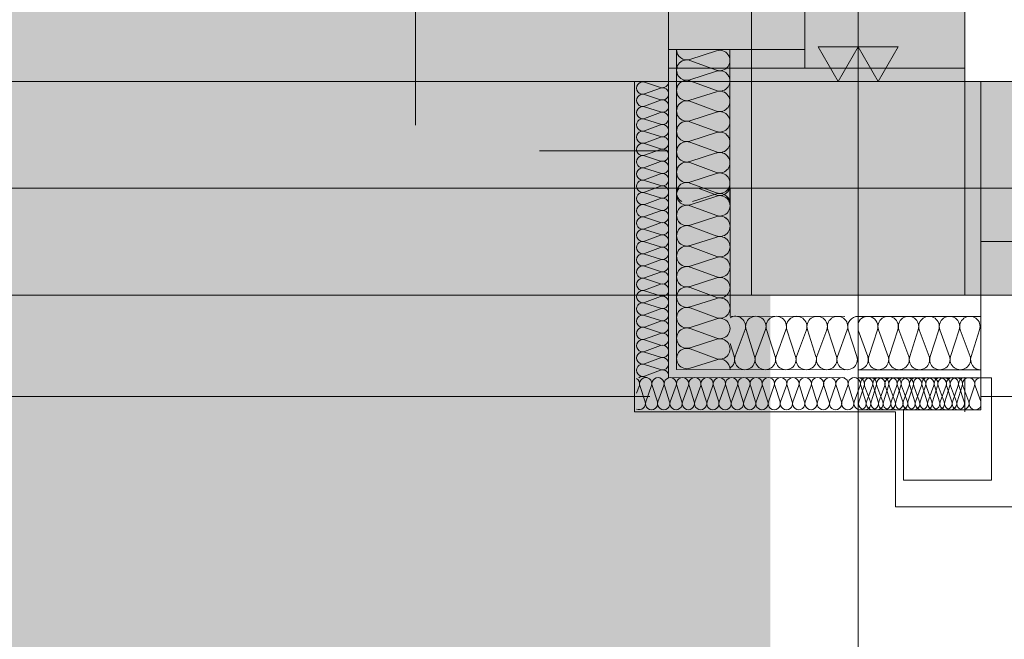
# Model space of a CAD drawing. Extents: x -620 to 300, y 62 to 1162.
# Tile 3 of 93: x -488 to -451, y 203 to 226. Entities that reach past the tile are written whole.
import ezdxf
from ezdxf.lldxf.tags import DXFTag

# ---------------------------------------------------------------- set-up
doc = ezdxf.new("R2010")
doc.units = 0
doc.layers.get('0').update_dxf_attribs({"lineweight": 13})
for name, color, linetype, lineweight, true_color in [('30 -33 Aussenwände- 3 Aussenstützen', 7, 'Continuous', 50, 0x0000dd), ('30 -33 Aussenwände- 7 Fassade_ Elemente', 7, 'Continuous', 9, 0x00aacc), ('30 -34 Innenwände- 2 nichttragend', 7, 'Continuous', 18, 0xff7fe6), ('30 -35 Decken- 1 Konstruktion-Träger- Stahlbeton', 7, 'Continuous', 13, 0x33aa00), ('70 -72 Beschriftung- 1 Beschriftung allgemein', 7, 'Continuous', 9, 0xff6633), ('70 -72 Beschriftung- 2 Beschriftung Bauteile', 7, 'Continuous', 9, 0x9999ff), ('iwb_Layout BA_Markierung', 7, 'Continuous', 9, 0xbadcdc), ('iwb_Schraffur_Unterzug', 7, 'Continuous', 5, 0xffffcc)]:
    doc.layers.add(name, color=color, linetype=linetype, lineweight=lineweight, true_color=true_color)
doc.layers.add('30 -33 Aussenwände- 8 Sonnenschutz', color=7, linetype='Continuous', lineweight=9)
doc.layers.add('70 -71 Achsen- 1 Gebäudeachsen', color=7, linetype='STRICHPUNKT2-A06G94JT8I', lineweight=18)
tags = doc.linetypes.add('fein_strichliert-A06G94JU8I', pattern=[4, 1, -2, 1]).pattern_tags.tags
tags[8:9] = [DXFTag(74, 4), DXFTag(75, 0), DXFTag(340, '0'), DXFTag(46, 0.0), DXFTag(50, 0.0), DXFTag(44, 0.0), DXFTag(45, 0.0)]
tags[6:7] = [DXFTag(74, 4), DXFTag(75, 0), DXFTag(340, '0'), DXFTag(46, 0.0), DXFTag(50, 0.0), DXFTag(44, 0.0), DXFTag(45, 0.0)]
tags[4:5] = [DXFTag(74, 4), DXFTag(75, 0), DXFTag(340, '0'), DXFTag(46, 0.0), DXFTag(50, 0.0), DXFTag(44, 0.0), DXFTag(45, 0.0)]
tags = doc.linetypes.add('STRICHPUNKT2-A06G94JT8I', pattern=[12.7, 6.35, -3.175, 0, -3.175]).pattern_tags.tags
tags[10:11] = [DXFTag(74, 4), DXFTag(75, 0), DXFTag(340, '0'), DXFTag(46, 0.0), DXFTag(50, 0.0), DXFTag(44, 0.0), DXFTag(45, 0.0)]
tags[8:9] = [DXFTag(74, 4), DXFTag(75, 0), DXFTag(340, '0'), DXFTag(46, 0.0), DXFTag(50, 0.0), DXFTag(44, 0.0), DXFTag(45, 0.0)]
tags[6:7] = [DXFTag(74, 4), DXFTag(75, 0), DXFTag(340, '0'), DXFTag(46, 0.0), DXFTag(50, 0.0), DXFTag(44, 0.0), DXFTag(45, 0.0)]
tags[4:5] = [DXFTag(74, 4), DXFTag(75, 0), DXFTag(340, '0'), DXFTag(46, 0.0), DXFTag(50, 0.0), DXFTag(44, 0.0), DXFTag(45, 0.0)]

# ---------------------------------------------------------------- blocks, each defined once
blk = doc.blocks.new('Polygon-A06G94JL8I')
at = {"color": 0, "linetype": 'ByBlock', "lineweight": -2, "ltscale": 0.13}
blk.add_solid([(-459.485, 86.607), (-538.631, 86.396), (-459.318, 1083.814), (-538.631, 1083.814)], dxfattribs=at)
blk = doc.blocks.new('Referenz-A06G94JV8I')
at = {"layer": '30 -33 Aussenwände- 3 Aussenstützen', "color": 0, "linetype": 'Continuous', "lineweight": -2, "ltscale": 0.13}
for p, q in [((-460.177, 223.614), (-460.177, 215.614)), ((-452.177, 223.614), (-460.177, 223.614)), ((-452.177, 215.614), (-452.177, 223.614)), ((-460.177, 215.614), (-452.177, 215.614))]:
    blk.add_line(p, q, dxfattribs=at)
at = {"layer": '30 -33 Aussenwände- 3 Aussenstützen', "color": 0, "lineweight": -2}
for p, q in [((-456.177, 220.614), (-456.177, 218.614)), ((-457.177, 219.614), (-455.177, 219.614))]:
    blk.add_line(p, q, dxfattribs=at)
at = {"layer": '30 -33 Aussenwände- 7 Fassade_ Elemente', "color": 0, "linetype": 'Continuous', "lineweight": -2, "ltscale": 0.13}
for p, q in [((-452.177, 224.114), (-452.177, 320.114)), ((-463.277, 224.814), (-463.277, 226.014)), ((-458.177, 226.014), (-458.177, 224.814)), ((-458.177, 224.814), (-463.277, 224.814)), ((-462.981, 224.814), (-460.981, 224.814)), ((-462.981, 219.114), (-462.981, 224.814)), ((-462.481, 224.444), (-461.481, 224.765)), ((-460.981, 224.814), (-460.981, 219.114)), ((-461.481, 224.037), (-462.481, 224.407)), ((-463.277, 224.114), (-460.981, 224.114)), ((-463.277, 221.014), (-463.277, 224.114)), ((-463.277, 224.114), (-452.177, 224.114)), ((-463.277, 219.114), (-463.277, 224.114)), ((-462.481, 223.678), (-461.481, 223.999)), ((-460.981, 224.114), (-460.981, 219.114)), ((-464.557, 211.234), (-464.557, 223.614)), ((-464.557, 223.614), (-463.277, 223.614)), ((-464.557, 223.614), (-463.277, 223.614)), ((-463.577, 223.392), (-464.177, 223.585)), ((-461.481, 223.271), (-462.481, 223.64)), ((-295.777, 223.614), (-451.577, 223.614)), ((-451.577, 223.614), (-451.577, 215.114)), ((-451.577, 217.614), (-451.577, 223.614)), ((-451.577, 223.614), (-449.177, 223.614)), ((-464.177, 223.148), (-463.577, 223.369)), ((-462.481, 222.912), (-461.481, 223.233)), ((-463.577, 222.932), (-464.177, 223.125)), ((-463.577, 222.932), (-464.177, 223.125)), ((-464.177, 222.688), (-463.577, 222.91)), ((-464.177, 222.688), (-463.577, 222.91)), ((-461.481, 222.505), (-462.481, 222.874)), ((-463.577, 222.473), (-464.177, 222.665)), ((-464.177, 222.228), (-463.577, 222.45)), ((-462.481, 222.146), (-461.481, 222.467)), ((-463.577, 222.013), (-464.177, 222.206)), ((-461.481, 221.739), (-462.481, 222.108)), ((-464.177, 221.769), (-463.577, 221.99)), ((-463.577, 221.553), (-464.177, 221.746)), ((-464.177, 221.309), (-463.577, 221.531)), ((-462.481, 221.38), (-461.481, 221.701)), ((-461.481, 220.973), (-462.481, 221.342)), ((-463.277, 221.014), (-468.117, 221.014)), ((-468.117, 221.014), (-463.277, 221.014)), ((-463.577, 221.094), (-464.177, 221.287)), ((-464.177, 220.849), (-463.577, 221.071)), ((-463.577, 220.634), (-464.177, 220.827)), ((-464.177, 220.39), (-463.577, 220.612)), ((-462.481, 220.614), (-461.481, 220.935)), ((-456.177, 218.614), (-456.177, 220.614)), ((-456.177, 220.614), (-456.177, 218.614)), ((-463.577, 220.174), (-464.177, 220.367)), ((-461.481, 220.207), (-462.481, 220.576)), ((-464.177, 219.93), (-463.577, 220.152)), ((-463.577, 219.715), (-464.177, 219.908)), ((-462.481, 219.848), (-461.481, 220.169)), ((-464.177, 219.471), (-463.577, 219.692)), ((-463.277, 212.519), (-463.277, 219.614)), ((-462.977, 212.818), (-462.977, 219.614)), ((-461.481, 219.441), (-462.481, 219.81)), ((-461.477, 219.356), (-462.173, 219.614)), ((-460.977, 214.817), (-460.977, 219.614)), ((-457.177, 219.614), (-455.177, 219.614)), ((-457.177, 219.614), (-455.177, 219.614)), ((-463.577, 219.255), (-464.177, 219.448)), ((-464.177, 219.011), (-463.577, 219.233)), ((-461.477, 219.319), (-462.477, 218.998)), ((-462.381, 219.114), (-461.481, 219.403)), ((-463.577, 218.796), (-464.177, 218.988)), ((-464.177, 218.551), (-463.577, 218.773)), ((-462.477, 218.96), (-461.477, 218.59)), ((-463.577, 218.336), (-464.177, 218.529)), ((-461.477, 218.553), (-462.477, 218.232)), ((-461.477, 218.553), (-462.477, 218.232)), ((-464.177, 218.092), (-463.577, 218.313)), ((-463.577, 217.876), (-464.177, 218.069)), ((-462.477, 218.194), (-461.477, 217.824)), ((-462.477, 218.194), (-461.477, 217.824)), ((-464.177, 217.632), (-463.577, 217.854)), ((-461.477, 217.787), (-462.477, 217.465)), ((-461.477, 217.787), (-462.477, 217.465)), ((-463.577, 217.417), (-464.177, 217.609)), ((-464.177, 217.172), (-463.577, 217.394)), ((-462.477, 217.428), (-461.477, 217.058)), ((-451.577, 217.614), (-451.577, 211.814)), ((-449.177, 217.614), (-451.577, 217.614)), ((-463.577, 216.957), (-464.177, 217.15)), ((-464.177, 216.713), (-463.577, 216.935)), ((-461.477, 217.021), (-462.477, 216.699)), ((-463.577, 216.497), (-464.177, 216.69)), ((-462.477, 216.662), (-461.477, 216.292)), ((-464.177, 216.253), (-463.577, 216.475)), ((-463.577, 216.038), (-464.177, 216.231)), ((-461.477, 216.255), (-462.477, 215.933)), ((-464.177, 215.793), (-463.577, 216.015)), ((-462.477, 215.896), (-461.477, 215.526)), ((-463.577, 215.578), (-464.177, 215.771)), ((-464.177, 215.334), (-463.577, 215.556)), ((-461.477, 215.489), (-462.477, 215.167)), ((-463.577, 215.118), (-464.177, 215.311)), ((-464.177, 214.874), (-463.577, 215.096)), ((-462.477, 215.13), (-461.477, 214.76)), ((-463.577, 214.659), (-464.177, 214.852)), ((-461.477, 214.723), (-462.477, 214.401)), ((-456.677, 214.814), (-460.977, 214.817)), ((-451.577, 214.814), (-456.177, 214.814)), ((-451.577, 212.814), (-451.577, 214.814)), ((-464.177, 214.415), (-463.577, 214.636)), ((-463.577, 214.199), (-464.177, 214.392)), ((-462.477, 214.364), (-461.477, 213.994)), ((-462.477, 214.364), (-461.477, 213.994)), ((-464.177, 213.955), (-463.577, 214.177)), ((-460.785, 213.317), (-460.414, 214.316)), ((-460.377, 214.316), (-460.056, 213.316)), ((-460.019, 213.316), (-459.648, 214.316)), ((-459.611, 214.316), (-459.29, 213.316)), ((-459.611, 214.316), (-459.29, 213.316)), ((-459.253, 213.316), (-458.882, 214.315)), ((-459.253, 213.316), (-458.882, 214.315)), ((-458.845, 214.315), (-458.524, 213.315)), ((-458.845, 214.315), (-458.524, 213.315)), ((-458.487, 213.315), (-458.116, 214.315)), ((-458.079, 214.315), (-457.758, 213.314)), ((-457.721, 213.314), (-457.35, 214.314)), ((-457.721, 213.314), (-457.35, 214.314)), ((-457.313, 214.314), (-456.992, 213.314)), ((-457.313, 214.314), (-456.992, 213.314)), ((-456.955, 213.314), (-456.584, 214.314)), ((-456.547, 214.314), (-456.226, 213.313)), ((-455.815, 213.314), (-456.177, 214.295)), ((-455.777, 213.314), (-455.456, 214.314)), ((-455.418, 214.314), (-455.049, 213.314)), ((-455.011, 213.314), (-454.69, 214.314)), ((-454.652, 214.314), (-454.283, 213.314)), ((-454.245, 213.314), (-453.924, 214.314)), ((-453.886, 214.314), (-453.517, 213.314)), ((-453.479, 213.314), (-453.158, 214.314)), ((-453.12, 214.314), (-452.751, 213.314)), ((-452.713, 213.314), (-452.392, 214.314)), ((-452.354, 214.314), (-451.984, 213.314)), ((-451.947, 213.314), (-451.626, 214.314)), ((-463.577, 213.74), (-464.177, 213.932)), ((-463.577, 213.74), (-464.177, 213.932)), ((-464.177, 213.495), (-463.577, 213.717)), ((-464.177, 213.495), (-463.577, 213.717)), ((-461.477, 213.957), (-462.477, 213.635)), ((-461.477, 213.957), (-462.477, 213.635)), ((-462.477, 213.598), (-461.477, 213.228)), ((-460.978, 213.803), (-460.822, 213.317)), ((-463.577, 213.28), (-464.177, 213.473)), ((-463.577, 213.28), (-464.177, 213.473)), ((-464.177, 213.036), (-463.577, 213.257)), ((-463.577, 212.82), (-464.177, 213.013)), ((-461.477, 213.191), (-462.477, 212.869)), ((-464.177, 212.576), (-463.577, 212.798)), ((-464.053, 212.514), (-464.177, 212.554)), ((-456.679, 212.514), (-463.277, 212.519)), ((-456.679, 212.814), (-462.977, 212.818)), ((-456.177, 212.814), (-451.577, 212.814)), ((-456.177, 212.514), (-451.577, 212.514)), ((-452.181, 212.517), (-452.181, 211.237)), ((-451.177, 212.514), (-451.577, 212.514)), ((-451.577, 212.514), (-451.577, 211.314)), ((-451.577, 212.514), (-451.577, 211.314)), ((-451.177, 208.674), (-451.177, 212.514)), ((-464.375, 212.217), (-464.477, 211.941)), ((-464.353, 212.217), (-464.16, 211.617)), ((-464.138, 211.617), (-463.916, 212.217)), ((-463.893, 212.217), (-463.7, 211.617)), ((-463.893, 212.217), (-463.7, 211.617)), ((-463.678, 211.617), (-463.456, 212.217)), ((-463.678, 211.617), (-463.456, 212.217)), ((-463.434, 212.217), (-463.241, 211.617)), ((-463.434, 212.217), (-463.241, 211.617)), ((-463.218, 211.617), (-462.996, 212.217)), ((-462.974, 212.217), (-462.781, 211.617)), ((-462.759, 211.617), (-462.537, 212.217)), ((-462.514, 212.217), (-462.321, 211.617)), ((-462.299, 211.617), (-462.077, 212.217)), ((-462.055, 212.217), (-461.862, 211.617)), ((-461.839, 211.617), (-461.618, 212.217)), ((-461.595, 212.217), (-461.402, 211.617)), ((-461.38, 211.617), (-461.158, 212.217)), ((-461.135, 212.217), (-460.943, 211.617)), ((-460.92, 211.617), (-460.698, 212.217)), ((-460.676, 212.217), (-460.483, 211.617)), ((-460.46, 211.617), (-460.239, 212.217)), ((-460.216, 212.217), (-460.023, 211.617)), ((-460.001, 211.617), (-459.779, 212.217)), ((-459.757, 212.217), (-459.564, 211.617)), ((-459.541, 211.617), (-459.319, 212.217)), ((-459.297, 212.217), (-459.104, 211.617)), ((-459.082, 211.617), (-458.86, 212.217)), ((-458.837, 212.217), (-458.644, 211.617)), ((-458.622, 211.617), (-458.4, 212.217)), ((-458.378, 212.217), (-458.185, 211.617)), ((-458.162, 211.617), (-457.94, 212.217)), ((-457.918, 212.217), (-457.725, 211.617)), ((-457.703, 211.617), (-457.481, 212.217)), ((-457.458, 212.217), (-457.266, 211.617)), ((-457.243, 211.617), (-457.021, 212.217)), ((-456.999, 212.217), (-456.806, 211.617)), ((-456.783, 211.617), (-456.562, 212.217)), ((-456.539, 212.217), (-456.346, 211.617)), ((-456.324, 211.617), (-456.102, 212.217)), ((-455.956, 212.214), (-456.148, 211.614)), ((-456.079, 212.217), (-455.887, 211.617)), ((-455.711, 211.614), (-455.933, 212.214)), ((-455.864, 211.617), (-455.642, 212.217)), ((-455.496, 212.214), (-455.689, 211.614)), ((-455.62, 212.217), (-455.427, 211.617)), ((-455.252, 211.614), (-455.473, 212.214)), ((-455.404, 211.617), (-455.183, 212.217)), ((-455.036, 212.214), (-455.229, 211.614)), ((-455.16, 212.217), (-454.967, 211.617)), ((-454.792, 211.614), (-455.014, 212.214)), ((-454.945, 211.617), (-454.723, 212.217)), ((-454.577, 212.214), (-454.77, 211.614)), ((-454.701, 212.217), (-454.508, 211.617)), ((-454.332, 211.614), (-454.554, 212.214)), ((-454.485, 211.617), (-454.263, 212.217)), ((-454.117, 212.214), (-454.31, 211.614)), ((-454.241, 212.217), (-454.048, 211.617)), ((-453.873, 211.614), (-454.095, 212.214)), ((-454.026, 211.617), (-453.804, 212.217)), ((-453.657, 212.214), (-453.85, 211.614)), ((-453.781, 212.217), (-453.588, 211.617)), ((-453.413, 211.614), (-453.635, 212.214)), ((-453.566, 211.617), (-453.344, 212.217)), ((-453.198, 212.214), (-453.391, 211.614)), ((-453.322, 212.217), (-453.129, 211.617)), ((-452.953, 211.614), (-453.175, 212.214)), ((-453.106, 211.617), (-452.885, 212.217)), ((-453.106, 211.617), (-452.885, 212.217)), ((-452.738, 212.214), (-452.931, 211.614)), ((-452.862, 212.217), (-452.669, 211.617)), ((-452.862, 212.217), (-452.669, 211.617)), ((-452.494, 211.614), (-452.716, 212.214)), ((-452.647, 211.617), (-452.425, 212.217)), ((-452.279, 212.214), (-452.471, 211.614)), ((-452.402, 212.217), (-452.21, 211.617)), ((-452.034, 211.614), (-452.256, 212.214)), ((-451.819, 212.214), (-452.012, 211.614)), ((-451.796, 212.214), (-451.577, 211.621)), ((-451.577, 211.814), (-448.277, 211.814)), ((-454.777, 211.234), (-464.557, 211.234)), ((-451.577, 211.314), (-456.177, 211.314)), ((-456.177, 211.234), (-454.777, 211.234)), ((-454.777, 211.234), (-454.777, 207.674)), ((-454.477, 211.314), (-454.477, 208.674)), ((-451.577, 211.314), (-454.477, 211.314)), ((-454.477, 208.674), (-451.177, 208.674)), ((-454.777, 207.674), (-448.277, 207.674))]:
    blk.add_line(p, q, dxfattribs=at)
at = {"layer": '30 -33 Aussenwände- 7 Fassade_ Elemente', "color": 0, "linetype": 'fein_strichliert-A06G94JU8I', "lineweight": -2, "ltscale": 0.13}
blk.add_line((-463.977, 211.814), (-539.606, 211.814), dxfattribs=at)
at = {"layer": '30 -33 Aussenwände- 7 Fassade_ Elemente', "color": 0, "linetype": 'Continuous', "lineweight": -2, "ltscale": 0.13}
for centre, major_axis, end_param in [((-462.598, 224.808), (-0.383, 0.005), 1.896254), ((-461.363, 224.401), (-0.117, -0.364), 3.765224), ((-462.598, 224.042), (0.117, 0.364), 3.764652), ((-461.363, 223.635), (-0.117, -0.364), 3.765224), ((-464.248, 223.366), (0.07, 0.219), 3.765224), ((-463.507, 223.61), (-0.07, -0.219), 1.896254), ((-462.598, 223.276), (0.117, 0.364), 3.764652), ((-463.507, 223.151), (-0.07, -0.219), 3.764652), ((-463.507, 223.151), (-0.07, -0.219), 3.764652), ((-461.363, 222.869), (-0.117, -0.364), 3.765224), ((-464.248, 222.907), (0.07, 0.219), 3.765224), ((-464.248, 222.907), (0.07, 0.219), 3.765224), ((-463.507, 222.691), (-0.07, -0.219), 3.764652), ((-463.507, 222.691), (-0.07, -0.219), 3.764652), ((-462.598, 222.51), (0.117, 0.364), 3.764652), ((-464.248, 222.447), (0.07, 0.219), 3.765224), ((-463.507, 222.232), (-0.07, -0.219), 3.764652), ((-461.363, 222.103), (-0.117, -0.364), 3.765224), ((-464.248, 221.987), (0.07, 0.219), 3.765224), ((-462.598, 221.744), (0.117, 0.364), 3.764652), ((-462.598, 221.744), (0.117, 0.364), 1.254884), ((-464.248, 221.528), (0.07, 0.219), 3.765224), ((-463.507, 221.772), (-0.07, -0.219), 3.764652), ((-462.598, 221.744), (-0.31, 0.225), 1.254884), ((-461.363, 221.337), (-0.117, -0.364), 3.765224), ((-461.363, 221.337), (0.31, 0.225), 1.255075), ((-463.507, 221.312), (-0.07, -0.219), 3.764652), ((-462.598, 220.978), (0.117, 0.364), 3.764652), ((-462.598, 221.744), (-0.31, -0.225), 1.254884), ((-462.598, 220.978), (0.117, 0.364), 1.254884), ((-461.363, 221.337), (0.31, -0.225), 1.255075), ((-464.248, 221.068), (0.07, 0.219), 3.765224), ((-463.507, 220.853), (-0.07, -0.219), 3.764652), ((-462.598, 220.978), (-0.31, 0.225), 1.254884), ((-461.363, 221.337), (-0.117, -0.364), 1.255075), ((-461.363, 220.571), (-0.117, -0.364), 3.765224), ((-461.363, 220.571), (0.31, 0.225), 1.255075), ((-464.248, 220.608), (0.07, 0.219), 3.765224), ((-463.507, 220.393), (-0.07, -0.219), 3.764652), ((-462.598, 220.978), (-0.31, -0.225), 1.254884), ((-462.598, 220.212), (0.117, 0.364), 1.254884), ((-461.363, 220.571), (0.31, -0.225), 1.255075), ((-464.248, 220.149), (0.07, 0.219), 3.765224), ((-462.598, 220.212), (-0.31, 0.225), 1.254884), ((-461.363, 220.571), (-0.117, -0.364), 1.255075), ((-464.248, 219.689), (0.07, 0.219), 3.765224), ((-463.507, 219.933), (-0.07, -0.219), 3.764652), ((-462.598, 219.446), (0.117, 0.364), 1.467045), ((-462.598, 220.212), (-0.31, -0.225), 1.254884), ((-461.363, 219.805), (0.31, 0.225), 1.255075), ((-461.363, 219.805), (0.31, -0.225), 1.255075), ((-463.507, 219.474), (-0.07, -0.219), 3.764652), ((-462.598, 219.446), (-0.35, 0.154), 1.467045), ((-462.595, 219.362), (-0.288, 0.252), 2.600578), ((-461.363, 219.805), (-0.117, -0.364), 1.255075), ((-461.36, 219.721), (-0.117, -0.364), 1.598679), ((-464.248, 219.229), (0.07, 0.219), 3.765224), ((-463.507, 219.014), (-0.07, -0.219), 3.764652), ((-461.363, 219.039), (0.375, 0.075), 1.685713), ((-461.36, 218.955), (0.31, 0.225), 1.254884), ((-461.36, 218.955), (0.31, -0.225), 1.254884), ((-464.248, 218.77), (0.07, 0.219), 3.765224), ((-463.507, 218.554), (-0.07, -0.219), 3.764652), ((-462.595, 218.596), (0.117, 0.364), 3.765224), ((-462.595, 218.596), (-0.31, 0.225), 1.255075), ((-462.595, 218.596), (0.117, 0.364), 1.255075), ((-464.248, 218.31), (0.07, 0.219), 3.765224), ((-461.36, 218.955), (-0.117, -0.364), 1.254884), ((-461.36, 218.189), (-0.117, -0.364), 3.764652), ((-461.36, 218.189), (0.31, 0.225), 1.254884), ((-461.36, 218.189), (0.31, -0.225), 1.254884), ((-464.248, 217.851), (0.07, 0.219), 3.765224), ((-463.507, 218.095), (-0.07, -0.219), 3.764652), ((-462.595, 217.83), (0.117, 0.364), 3.765224), ((-462.595, 217.83), (-0.31, 0.225), 1.255075), ((-462.595, 218.596), (-0.31, -0.225), 1.255075), ((-462.595, 217.83), (0.117, 0.364), 1.255075), ((-463.507, 217.635), (-0.07, -0.219), 3.764652), ((-461.36, 218.189), (-0.117, -0.364), 1.254884), ((-461.36, 217.423), (-0.117, -0.364), 3.764652), ((-461.36, 217.423), (0.31, 0.225), 1.254884), ((-464.248, 217.391), (0.07, 0.219), 3.765224), ((-463.507, 217.176), (-0.07, -0.219), 3.764652), ((-462.595, 217.064), (0.117, 0.364), 3.765224), ((-462.595, 217.83), (-0.31, -0.225), 1.255075), ((-461.36, 217.423), (0.31, -0.225), 1.254884), ((-464.248, 216.931), (0.07, 0.219), 3.765224), ((-463.507, 216.716), (-0.07, -0.219), 3.764652), ((-461.36, 217.423), (-0.117, -0.364), 1.254884), ((-461.36, 216.657), (-0.117, -0.364), 3.764652), ((-464.248, 216.472), (0.07, 0.219), 3.765224), ((-462.595, 216.298), (0.117, 0.364), 3.765224), ((-464.248, 216.012), (0.07, 0.219), 3.765224), ((-463.507, 216.256), (-0.07, -0.219), 3.764652), ((-461.36, 215.89), (-0.117, -0.364), 3.764652), ((-463.507, 215.797), (-0.07, -0.219), 3.764652), ((-462.595, 215.532), (0.117, 0.364), 3.765224), ((-464.248, 215.552), (0.07, 0.219), 3.765224), ((-463.507, 215.337), (-0.07, -0.219), 3.764652), ((-461.36, 215.124), (-0.117, -0.364), 3.764652), ((-464.248, 215.093), (0.07, 0.219), 3.765224), ((-463.507, 214.877), (-0.07, -0.219), 3.764652), ((-462.595, 214.766), (0.117, 0.364), 3.765224), ((-464.248, 214.633), (0.07, 0.219), 3.765224), ((-461.36, 214.358), (-0.117, -0.364), 3.764652), ((-461.36, 214.358), (-0.117, -0.364), 3.764652), ((-460.779, 214.434), (0.364, -0.118), 2.429518), ((-460.012, 214.433), (-0.224, 0.31), 1.254884), ((-460.012, 214.433), (0.225, 0.31), 1.254884), ((-460.012, 214.433), (0.364, -0.118), 1.254884), ((-459.246, 214.433), (0.364, -0.118), 3.764652), ((-459.246, 214.433), (-0.224, 0.31), 1.254884), ((-459.246, 214.433), (0.225, 0.31), 1.254884), ((-459.246, 214.433), (0.364, -0.118), 1.254884), ((-458.48, 214.432), (0.364, -0.118), 3.764652), ((-458.48, 214.432), (-0.224, 0.31), 1.254884), ((-458.48, 214.432), (0.225, 0.31), 1.254884), ((-458.48, 214.432), (0.364, -0.118), 1.254884), ((-457.714, 214.432), (0.364, -0.118), 3.764652), ((-457.714, 214.432), (0.364, -0.118), 3.764652), ((-456.948, 214.431), (0.364, -0.118), 3.764652), ((-456.948, 214.431), (0.364, -0.118), 3.764652), ((-456.182, 214.431), (0.006, 0.383), 1.896254), ((-455.82, 214.431), (0.127, 0.361), 1.543158), ((-455.82, 214.431), (0.364, -0.117), 1.543158), ((-455.054, 214.431), (0.364, -0.117), 3.765224), ((-455.054, 214.431), (-0.225, 0.31), 1.255075), ((-455.054, 214.431), (0.225, 0.31), 1.255075), ((-455.054, 214.431), (0.364, -0.117), 1.255075), ((-454.288, 214.431), (0.364, -0.117), 3.765224), ((-454.288, 214.431), (-0.225, 0.31), 1.255075), ((-454.288, 214.431), (0.225, 0.31), 1.255075), ((-454.288, 214.431), (0.364, -0.117), 1.255075), ((-453.522, 214.431), (0.364, -0.117), 3.765224), ((-452.756, 214.431), (0.364, -0.117), 3.765224), ((-451.99, 214.431), (0.364, -0.117), 3.765224), ((-464.248, 214.173), (0.07, 0.219), 3.765224), ((-463.507, 214.418), (-0.07, -0.219), 3.764652), ((-462.595, 213.999), (0.117, 0.364), 3.765224), ((-462.595, 213.999), (0.117, 0.364), 3.765224), ((-464.248, 213.714), (0.07, 0.219), 3.765224), ((-464.248, 213.714), (0.07, 0.219), 1.255075), ((-463.507, 213.958), (-0.07, -0.219), 3.764652), ((-463.507, 213.958), (0.186, 0.135), 1.254884), ((-463.507, 213.958), (0.186, -0.135), 1.254884), ((-461.36, 213.592), (-0.117, -0.364), 3.764652), ((-461.36, 213.592), (-0.117, -0.364), 3.764652), ((-464.248, 213.714), (-0.186, 0.135), 1.255075), ((-463.507, 213.958), (-0.07, -0.219), 1.254884), ((-463.507, 213.499), (-0.07, -0.219), 3.764652), ((-463.507, 213.499), (0.186, 0.135), 1.254884), ((-463.507, 213.499), (0.186, -0.135), 1.254884), ((-462.595, 213.233), (0.117, 0.364), 3.765224), ((-464.248, 213.254), (0.07, 0.219), 3.765224), ((-464.248, 213.254), (-0.186, 0.135), 1.255075), ((-464.248, 213.714), (-0.186, -0.135), 1.255075), ((-464.248, 213.254), (0.07, 0.219), 1.255075), ((-463.507, 213.499), (-0.07, -0.219), 1.254884), ((-463.507, 213.039), (0.186, 0.135), 1.254884), ((-461.36, 212.826), (0.383, -0.005), 1.896254), ((-461.187, 213.2), (0.208, -0.321), 1.307885), ((-460.421, 213.199), (-0.364, 0.118), 1.255075), ((-460.421, 213.199), (0.224, -0.31), 1.255075), ((-459.655, 213.198), (-0.364, 0.118), 3.765224), ((-459.655, 213.198), (-0.364, 0.118), 1.255075), ((-459.655, 213.198), (0.224, -0.31), 1.255075), ((-458.888, 213.198), (-0.364, 0.118), 3.765224), ((-458.888, 213.198), (-0.364, 0.118), 1.255075), ((-458.888, 213.198), (0.224, -0.31), 1.255075), ((-458.122, 213.197), (-0.364, 0.118), 3.765224), ((-457.356, 213.197), (-0.364, 0.118), 3.765224), ((-457.356, 213.197), (-0.364, 0.118), 3.765224), ((-456.59, 213.196), (-0.364, 0.118), 3.765224), ((-456.179, 213.196), (0.002, -0.383), 1.878013), ((-455.413, 213.196), (-0.364, 0.117), 1.254884), ((-455.413, 213.196), (0.225, -0.31), 1.254884), ((-454.647, 213.196), (-0.364, 0.117), 1.254884), ((-454.647, 213.196), (-0.364, 0.117), 3.764652), ((-454.647, 213.196), (0.225, -0.31), 1.254884), ((-453.881, 213.196), (-0.364, 0.117), 1.254884), ((-453.881, 213.196), (-0.364, 0.117), 3.764652), ((-453.881, 213.196), (0.225, -0.31), 1.254884), ((-453.115, 213.196), (-0.364, 0.117), 3.764652), ((-452.349, 213.196), (-0.364, 0.117), 3.764652), ((-451.583, 213.196), (-0.364, 0.117), 1.896254), ((-464.248, 212.795), (-0.186, 0.135), 1.255075), ((-464.248, 213.254), (-0.186, -0.135), 1.255075), ((-464.248, 212.795), (0.07, 0.219), 1.255075), ((-463.507, 213.039), (-0.07, -0.219), 1.254884), ((-463.507, 213.039), (0.186, -0.135), 1.254884), ((-460.421, 213.199), (-0.225, -0.31), 1.255075), ((-459.655, 213.198), (-0.225, -0.31), 1.255075), ((-458.888, 213.198), (-0.225, -0.31), 1.255075), ((-455.413, 213.196), (-0.225, -0.31), 1.254884), ((-454.647, 213.196), (-0.225, -0.31), 1.254884), ((-453.881, 213.196), (-0.225, -0.31), 1.254884), ((-464.248, 212.795), (-0.186, -0.135), 1.255075), ((-464.248, 212.335), (0.07, 0.219), 0.990893), ((-464.134, 212.287), (0.135, 0.186), 1.254884), ((-463.675, 212.287), (0.219, -0.07), 3.764652), ((-463.675, 212.287), (0.135, 0.186), 1.254884), ((-463.507, 212.579), (0.22, -0.066), 2.172087), ((-463.215, 212.287), (0.219, -0.07), 3.764652), ((-463.215, 212.287), (0.135, 0.186), 1.254884), ((-462.755, 212.287), (0.219, -0.07), 3.764652), ((-462.296, 212.287), (0.219, -0.07), 3.764652), ((-461.836, 212.287), (0.219, -0.07), 3.764652), ((-461.376, 212.287), (0.219, -0.07), 3.764652), ((-460.917, 212.287), (0.219, -0.07), 3.764652), ((-460.457, 212.287), (0.219, -0.07), 3.764652), ((-459.998, 212.287), (0.219, -0.07), 3.764652), ((-459.538, 212.287), (0.219, -0.07), 3.764652), ((-459.078, 212.287), (0.219, -0.07), 3.764652), ((-458.619, 212.287), (0.219, -0.07), 3.764652), ((-458.159, 212.287), (0.219, -0.07), 3.764652), ((-457.699, 212.287), (0.219, -0.07), 3.764652), ((-457.24, 212.287), (0.219, -0.07), 3.764652), ((-456.78, 212.287), (0.219, -0.07), 3.764652), ((-456.321, 212.287), (0.219, -0.07), 3.764652), ((-456.174, 212.284), (0.219, -0.07), 1.896254), ((-455.861, 212.287), (0.219, -0.07), 3.764652), ((-455.715, 212.284), (0.219, -0.07), 3.764652), ((-455.401, 212.287), (0.219, -0.07), 3.764652), ((-455.255, 212.284), (0.219, -0.07), 3.764652), ((-454.942, 212.287), (0.219, -0.07), 3.764652), ((-454.795, 212.284), (0.219, -0.07), 3.764652), ((-454.482, 212.287), (0.219, -0.07), 3.764652), ((-454.336, 212.284), (0.219, -0.07), 3.764652), ((-454.022, 212.287), (0.219, -0.07), 3.764652), ((-453.876, 212.284), (0.219, -0.07), 3.764652), ((-453.563, 212.287), (0.219, -0.07), 3.764652), ((-453.416, 212.284), (0.219, -0.07), 3.764652), ((-453.103, 212.287), (0.219, -0.07), 3.764652), ((-453.103, 212.287), (0.219, -0.07), 3.764652), ((-452.957, 212.284), (0.219, -0.07), 3.764652), ((-452.957, 212.284), (0.135, 0.186), 1.254884), ((-452.643, 212.287), (0.219, -0.07), 3.764652), ((-452.643, 212.287), (0.219, -0.07), 3.764652), ((-452.497, 212.284), (0.219, -0.07), 3.764652), ((-452.497, 212.284), (0.135, 0.186), 1.254884), ((-452.184, 212.287), (0.003, 0.23), 1.896254), ((-452.037, 212.284), (0.135, 0.186), 1.254884), ((-451.578, 212.284), (0, 0.23), 1.884423), ((-464.594, 212.287), (0.219, -0.07), 1.349822), ((-464.134, 212.287), (-0.135, 0.186), 1.254884), ((-464.134, 212.287), (0.219, -0.07), 1.254884), ((-463.675, 212.287), (-0.135, 0.186), 1.254884), ((-463.675, 212.287), (0.219, -0.07), 1.254884), ((-463.215, 212.287), (-0.135, 0.186), 1.254884), ((-463.215, 212.287), (0.219, -0.07), 1.254884), ((-452.957, 212.284), (-0.135, 0.186), 1.254884), ((-452.957, 212.284), (0.219, -0.07), 1.254884), ((-452.497, 212.284), (-0.135, 0.186), 1.254884), ((-452.497, 212.284), (0.219, -0.07), 1.254884), ((-452.037, 212.284), (-0.135, 0.186), 1.254884), ((-452.037, 212.284), (0.219, -0.07), 1.254884), ((-464.379, 211.547), (-0.099, -0.207), 2.32715), ((-463.919, 211.547), (-0.219, 0.07), 3.765224), ((-463.919, 211.547), (-0.219, 0.07), 1.255075), ((-463.919, 211.547), (0.135, -0.186), 1.255075), ((-463.459, 211.547), (-0.219, 0.07), 3.765224), ((-463.459, 211.547), (-0.219, 0.07), 1.255075), ((-463.459, 211.547), (0.135, -0.186), 1.255075), ((-463, 211.547), (-0.219, 0.07), 3.765224), ((-462.54, 211.547), (-0.219, 0.07), 3.765224), ((-462.08, 211.547), (-0.219, 0.07), 3.765224), ((-461.621, 211.547), (-0.219, 0.07), 3.765224), ((-461.161, 211.547), (-0.219, 0.07), 3.765224), ((-460.702, 211.547), (-0.219, 0.07), 3.765224), ((-460.242, 211.547), (-0.219, 0.07), 3.765224), ((-459.782, 211.547), (-0.219, 0.07), 3.765224), ((-459.323, 211.547), (-0.219, 0.07), 3.765224), ((-458.863, 211.547), (-0.219, 0.07), 3.765224), ((-458.403, 211.547), (-0.219, 0.07), 3.765224), ((-457.944, 211.547), (-0.219, 0.07), 3.765224), ((-457.484, 211.547), (-0.219, 0.07), 3.765224), ((-457.024, 211.547), (-0.219, 0.07), 3.765224), ((-456.565, 211.547), (-0.219, 0.07), 3.765224), ((-456.105, 211.547), (-0.219, 0.07), 3.765224), ((-455.93, 211.543), (-0.219, 0.07), 3.765224), ((-455.646, 211.547), (-0.219, 0.07), 3.765224), ((-455.47, 211.543), (-0.219, 0.07), 3.765224), ((-455.186, 211.547), (-0.219, 0.07), 3.765224), ((-455.011, 211.543), (-0.219, 0.07), 3.765224), ((-454.726, 211.547), (-0.219, 0.07), 3.765224), ((-454.551, 211.543), (-0.219, 0.07), 3.765224), ((-454.267, 211.547), (-0.219, 0.07), 3.765224), ((-454.091, 211.543), (-0.219, 0.07), 3.765224), ((-453.807, 211.547), (-0.219, 0.07), 3.765224), ((-453.632, 211.543), (-0.219, 0.07), 3.765224), ((-453.347, 211.547), (-0.219, 0.07), 3.765224), ((-453.172, 211.543), (-0.219, 0.07), 3.765224), ((-452.888, 211.547), (-0.219, 0.07), 3.765224), ((-452.888, 211.547), (-0.219, 0.07), 3.765224), ((-452.712, 211.543), (-0.219, 0.07), 3.765224), ((-452.712, 211.543), (-0.219, 0.07), 1.255075), ((-452.428, 211.547), (-0.219, 0.07), 3.765224), ((-452.712, 211.543), (0.135, -0.186), 1.255075), ((-452.253, 211.543), (-0.219, 0.07), 3.765224), ((-452.253, 211.543), (-0.219, 0.07), 1.255075), ((-452.253, 211.543), (0.135, -0.186), 1.255075), ((-451.793, 211.543), (-0.219, 0.07), 1.552305), ((-451.793, 211.543), (-0.074, -0.217), 1.552305), ((-463.919, 211.547), (-0.135, -0.186), 1.255075), ((-463.459, 211.547), (-0.135, -0.186), 1.255075), ((-452.712, 211.543), (-0.135, -0.186), 1.255075), ((-452.253, 211.543), (-0.135, -0.186), 1.255075)]:
    blk.add_ellipse(centre, major_axis=major_axis, ratio=1, start_param=0, end_param=end_param, dxfattribs=at)
at = {"layer": '30 -33 Aussenwände- 8 Sonnenschutz', "color": 0, "linetype": 'Continuous', "lineweight": -2, "ltscale": 0.13}
blk.add_line((-472.757, 268.974), (-472.757, 221.974), dxfattribs=at)
at = {"layer": '30 -34 Innenwände- 2 nichttragend', "color": 0, "lineweight": -2}
for p, q in [((-463.277, 226.514), (-463.277, 224.114)), ((-458.177, 224.114), (-458.177, 226.514)), ((-463.277, 224.114), (-458.177, 224.114))]:
    blk.add_line(p, q, dxfattribs=at)
at = {"layer": '30 -35 Decken- 1 Konstruktion-Träger- Stahlbeton', "color": 0, "linetype": 'fein_strichliert-A06G94JU8I', "lineweight": -2, "ltscale": 0.13}
for p, q in [((-460.177, 223.614), (-460.177, 605.614)), ((-452.177, 223.614), (-452.177, 605.614)), ((-539.606, 223.614), (-460.177, 223.614)), ((-452.177, 223.614), (34.823, 223.614)), ((-539.606, 215.614), (-460.177, 215.614)), ((-452.177, 215.614), (34.823, 215.614))]:
    blk.add_line(p, q, dxfattribs=at)
at = {"layer": '30 -35 Decken- 1 Konstruktion-Träger- Stahlbeton', "color": 0, "lineweight": -2}
for p, q in [((-460.177, 223.614), (-460.177, 215.614)), ((-460.177, 223.614), (-452.177, 223.614)), ((-452.177, 223.614), (-452.177, 215.614))]:
    blk.add_line(p, q, dxfattribs=at)
at = {"layer": '70 -71 Achsen- 1 Gebäudeachsen', "color": 0, "linetype": 'STRICHPUNKT2-A06G94JT8I', "lineweight": -2, "ltscale": 0.13}
for p, q in [((-456.177, 1084.554), (-456.177, 85.114)), ((-539.606, 219.614), (75.163, 219.614))]:
    blk.add_line(p, q, dxfattribs=at)
at = {"layer": '70 -72 Beschriftung- 1 Beschriftung allgemein', "color": 0, "linetype": 'Continuous', "lineweight": -2, "ltscale": 0.13}
for p, q in [((-460.177, 215.614), (-460.177, 223.614)), ((-456.177, 215.614), (-460.177, 215.614))]:
    blk.add_line(p, q, dxfattribs=at)
at = {"layer": '70 -72 Beschriftung- 2 Beschriftung Bauteile', "color": 0, "lineweight": -2}
for p, q in [((-456.927, 223.614), (-457.677, 224.913)), ((-457.677, 224.913), (-456.177, 224.913)), ((-456.177, 224.913), (-456.927, 223.614)), ((-455.427, 223.614), (-456.177, 224.913)), ((-456.177, 224.913), (-454.677, 224.913)), ((-454.677, 224.913), (-455.427, 223.614))]:
    blk.add_line(p, q, dxfattribs=at)
for points in [[(-456.927, 223.614), (-457.677, 224.913), (-456.927, 224.913)], [(-456.927, 223.614), (-456.927, 224.913), (-456.177, 224.913)], [(-455.427, 223.614), (-456.177, 224.913), (-455.427, 224.913)], [(-455.427, 223.614), (-455.427, 224.913), (-454.677, 224.913)]]:
    blk.add_solid(points, dxfattribs=at)
blk = doc.blocks.new('Referenz-A06G94JX8I')
at = {"layer": 'iwb_Schraffur_Unterzug', "linetype": 'Continuous', "ltscale": 0.13}
for points in [[(-460.176, 223.692), (-460.176, 440.614), (-452.176, 223.692), (-452.176, 440.614)], [(-460.176, 223.614), (-460.176, 394.614), (-452.176, 223.614), (-452.176, 394.614)], [(-539.606, 223.614), (75.163, 223.614), (75.163, 221.683)], [(-539.606, 223.614), (75.163, 221.683), (-539.606, 220.433)], [(-452.176, 223.614), (75.163, 223.614), (75.163, 219.318)], [(-452.176, 223.614), (75.163, 219.318), (75.163, 215.614)], [(-452.176, 223.614), (75.163, 215.614), (-452.176, 215.614)], [(-539.606, 220.433), (75.163, 221.683), (75.163, 217.544)], [(-539.606, 220.433), (75.163, 217.544), (-539.606, 218.794)], [(-539.606, 218.794), (75.163, 217.544), (75.163, 215.614)], [(-539.606, 218.794), (75.163, 215.614), (-539.606, 215.614)]]:
    blk.add_solid(points, dxfattribs=at)

msp = doc.modelspace()

# ---------------------------------------------------------------- block references
at = {"color": 8, "lineweight": 13, "ltscale": 0.13, "true_color": 0x808080}
msp.add_blockref('Referenz-A06G94JV8I', (0, 0), dxfattribs=at)
at = {"color": 8, "lineweight": 25, "ltscale": 0.25, "true_color": 0x808080}
msp.add_blockref('Referenz-A06G94JX8I', (0, 0), dxfattribs=at)
at = {"layer": 'iwb_Layout BA_Markierung', "ltscale": 0.13}
msp.add_blockref('Polygon-A06G94JL8I', (0, 0), dxfattribs=at)

doc.saveas('drawing.dxf')
